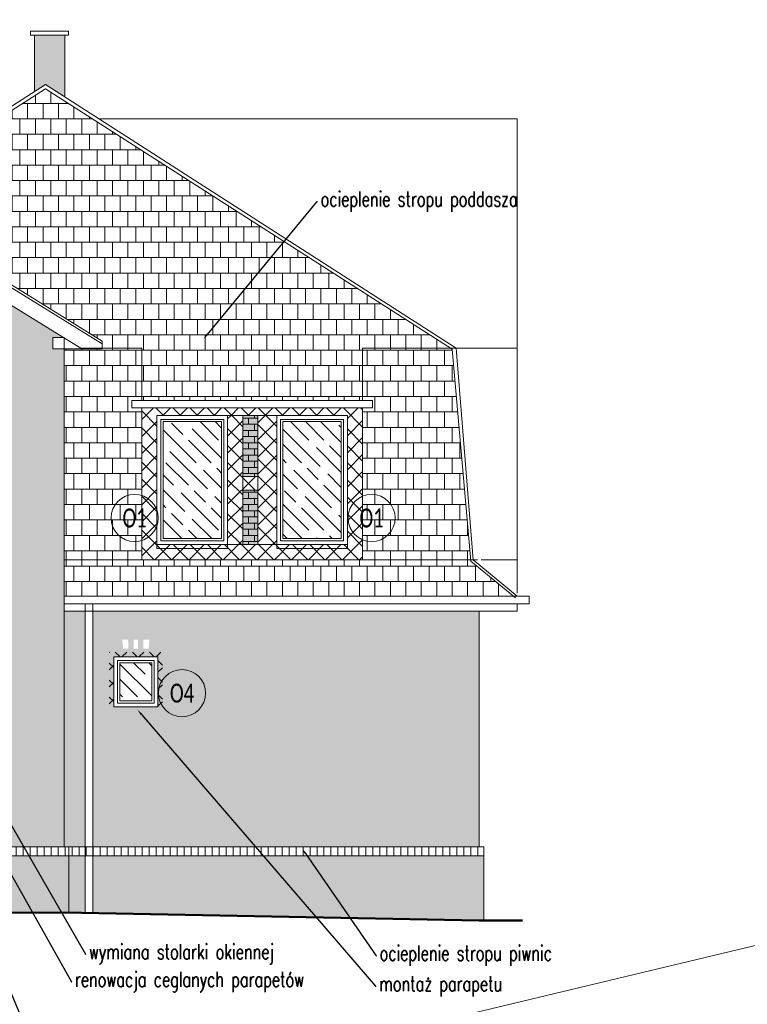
# Model space of a CAD drawing. Header units: millimetres. Extents: x 284606 to 628701, y -213781 to -93475.
# Tile 57 of 102: x 298584 to 299542, y -98885 to -97588. Entities that reach past the tile are written whole.
import ezdxf
from ezdxf import colors
from ezdxf.entities.mleader import LeaderData, LeaderLine
from ezdxf.enums import TextEntityAlignment as Align
from ezdxf.math import Vec2, Vec3

# ---------------------------------------------------------------- set-up
doc = ezdxf.new("R2010")
doc.units = ezdxf.units.MM
for name, color, linetype, lineweight in [('!STR_Elewacje 0.15', 10, 'Continuous', 15), ('!STR_Konstrukcja 0.20', 200, 'Continuous', 20), ('!STR_Konstrukcja 0.50', 72, 'Continuous', 50), ('!STR_Kreskowanie', 253, 'Continuous', 5), ('!STR_Ocieplenie 0.05', 1, 'Continuous', 5), ('!STR_Opisy 0.09', 8, 'Continuous', 9), ('!STR_Stolarka okienna', 72, 'Continuous', 15), ('EKO Opisy 0.09', 8, 'Continuous', 9)]:
    doc.layers.add(name, color=color, linetype=linetype, lineweight=lineweight)
doc.layers.add('!STR_Kreskowanie ścian', color=7, linetype='Continuous', lineweight=5, true_color=0xa6a6a6)
doc.styles.add('EKO 1-10', font='romans.shx', dxfattribs={"width": 0.8, "height": 15})
doc.styles.add('EKO CM 1-50', font='calibri.ttf', dxfattribs={"width": 0.8, "height": 12.5})
doc.styles.add('j-romans', font='romans.shx', dxfattribs={"width": 0.7})
pattern_1 = [(0, (11300.432, 0), (0, 8.128), []), (90, (11300.432, 0), (-8.128, 8.128), [8.128, -8.128])]

# ---------------------------------------------------------------- blocks, each defined once
blk = doc.blocks.new('OKNO GÓRA')
at = {"layer": '!STR_Kreskowanie', "ltscale": 0.3}
h = blk.add_hatch(dxfattribs=at)
h.set_pattern_fill('GOST_WOOD', color=256, scale=7, angle=45)
h.set_pattern_definition([(135, (-288886.88, 98283.69), (29.698485, 29.698485), [70, -14]), (135, (-288867.08, 98283.69), (29.698485, 29.698485), [42, -10.5, 21, -10.5]), (135, (-288842.333, 98278.74), (29.698485, 29.698485), [70, -14])])
h.paths.add_polyline_path([(85, 162), (8, 162), (8, 8), (85, 8)])
at = {"layer": '!STR_Ocieplenie 0.05', "ltscale": 1.5}
blk.add_lwpolyline([(0, 0), (93, 0), (93, -5), (0, -5)], close=True, dxfattribs=at)
at = {"layer": '!STR_Stolarka okienna', "ltscale": 1.5}
blk.add_lwpolyline([(93, 0), (93, 170), (0, 170), (0, 0), (93, 0)], dxfattribs=at)
for points in [[(88, 5), (88, 165), (5, 165), (5, 5)], [(85, 162), (8, 162), (8, 8), (85, 8)]]:
    blk.add_lwpolyline(points, close=True, dxfattribs=at)
blk = doc.blocks.new('KÓLKO')
at = {"layer": '!STR_Opisy 0.09'}
blk.add_circle((0, -15.51), 15.51, dxfattribs=at)
at = {"layer": '!STR_Opisy 0.09', "style": 'EKO 1-10', "width": 0.8}
blk.add_attdef('NR', text='', height=15, dxfattribs=at).set_placement((0, -15.51), align=Align.MIDDLE_CENTER)

msp = doc.modelspace()

# ---------------------------------------------------------------- hatches: boundary and pattern name
at = {"layer": '!STR_Kreskowanie', "ltscale": 0.3}
h = msp.add_hatch(dxfattribs=at)
h.set_pattern_fill('GOST_WOOD', color=8, scale=7, angle=45)
h.set_pattern_definition([(135, (6486.61, 0), (29.698485, 29.698485), [70, -14]), (135, (6506.407, -2e-15), (29.698485, 29.698485), [42, -10.5, 21, -10.5]), (135, (6531.156, -4.95), (29.698485, 29.698485), [70, -14])])
h.paths.add_polyline_path([(298758.2, -98435.3), (298716.2, -98435.3), (298716.2, -98485.3), (298758.2, -98485.3)])
at = {"layer": '!STR_Kreskowanie ścian', "ltscale": 0.3}
h = msp.add_hatch(dxfattribs=at)
h.set_pattern_fill('AR-B816', color=8, scale=0.04)
h.set_pattern_definition(pattern_1)
h.paths.add_polyline_path([(298643.6, -97608.5), (298603.6, -97608.5), (298603.6, -97683.2), (298618.2, -97673.8), (298643.6, -97690.1)])
h.paths.add_polyline_path([(300036, -97608.5), (299930, -97608.5), (299930, -97853.7), (300036, -97753.3)])
h.paths.add_polyline_path([(300522.4, -97608.5), (300368, -97608.5), (300368, -97673.8), (300522.4, -97673.8)])
h.paths.add_polyline_path([(301048.5, -97608.5), (300882.9, -97608.5), (300882.9, -97673.8), (301048.5, -97673.8)])
h.paths.add_polyline_path([(301282.1, -97608.5), (301104.6, -97608.5), (301104.6, -97714.7), (301282.1, -97886.5)])
h.paths.add_polyline_path([(302551.7, -97608.5), (302511.7, -97608.5), (302511.7, -97690.1), (302537.1, -97673.8), (302551.7, -97683.2)])
h.paths.add_polyline_path([(303967.5, -97605.5), (303789.9, -97605.5), (303789.9, -97840.3), (303967.5, -97707.3)])
h.paths.add_polyline_path([(304189.1, -97605.5), (304023.5, -97605.5), (304023.5, -97673.8), (304189.1, -97673.8)])
h.paths.add_polyline_path([(304704.1, -97605.5), (304549.6, -97605.5), (304549.6, -97673.8), (304704.1, -97673.8)])
h.paths.add_polyline_path([(305142.1, -97611.3), (305036.1, -97611.3), (305036.1, -97756.8), (305100.3, -97822.2), (305142.1, -97822.2)])
at = {"layer": '!STR_Kreskowanie ścian', "ltscale": 1.5}
h = msp.add_hatch(dxfattribs=at)
h.set_pattern_fill('AR-B88', color=8, scale=0.1)
h.set_pattern_definition([(0, (11300.432, 0), (0, 20.32), []), (90, (11300.432, 0), (-10.16, 20.32), [20.32, -20.32])])
h.paths.add_polyline_path([(298618.2, -97679.4), (298391.2, -97824.8), (298692.9, -98011.7), (298692.9, -98020.8), (298745, -98020.8), (298745, -98089.7), (299035.6, -98089.7), (299035.6, -98020.8), (299151.3, -98020.8)])
h.paths.add_polyline_path([(298745, -98099.7), (298731.8, -98099.7), (298731.8, -98089.7), (298745, -98089.7), (298745, -98020.8), (298692.9, -98020.8), (298692.9, -98021.7), (298642.9, -98021.7), (298642.9, -98299.8), (298745, -98299.8)])
h.paths.add_polyline_path([(299176.3, -98299.8), (298642.9, -98299.8), (298642.9, -98347.5), (299234.2, -98347.5)])
h.paths.add_polyline_path([(299153.4, -98022.2), (299151.3, -98020.8), (299035.6, -98020.8), (299035.6, -98089.7), (299048.5, -98089.7), (299048.5, -98099.7), (299035.6, -98099.7), (299035.6, -98299.8), (299178.1, -98299.8)])
at = {"layer": '!STR_Kreskowanie ścian', "ltscale": 0.3}
h = msp.add_hatch(dxfattribs=at)
h.set_pattern_fill('AR-B816', color=8, scale=0.04)
h.set_pattern_definition(pattern_1)
h.paths.add_polyline_path([(298642.9, -98021.7), (298627.9, -98021.7), (298627.9, -98006.7), (298642.9, -98006.7), (298387, -97849.6), (298131.2, -98006.7), (298146.2, -98006.7), (298146.2, -98021.7), (298131.2, -98021.7), (298131.2, -98677.6), (298229.7, -98677.6), (298229.7, -98540.3), (298379.5, -98540.3), (298379.5, -98677.6), (298642.9, -98677.6)])
h.paths.add_polyline_path([(298257.6, -98461.4), (298257.6, -98436.4), (298257.6, -98266.4), (298247.6, -98231.5), (298360.5, -98231.5), (298350.6, -98266.4), (298350.6, -98436.4), (298350.6, -98461.4)], flags=16)
h.paths.add_polyline_path([(298262.6, -98431.4), (298262.6, -98271.4), (298345.6, -98271.4), (298345.6, -98431.4), (298306.6, -98431.4)], flags=0)
h.paths.add_polyline_path([(298265.6, -98428.4), (298265.6, -98327.4), (298298.6, -98327.4), (298298.6, -98428.4)], flags=0)
h.paths.add_polyline_path([(298309.6, -98428.4), (298309.6, -98327.4), (298342.6, -98327.4), (298342.6, -98428.4)], flags=0)
h.paths.add_polyline_path([(298265.6, -98316.4), (298265.6, -98274.4), (298298.6, -98274.4), (298298.6, -98316.4)], flags=0)
h.paths.add_polyline_path([(298309.6, -98316.4), (298309.6, -98274.4), (298342.6, -98274.4), (298342.6, -98316.4)], flags=0)
h.paths.add_polyline_path([(298258.5, -98243.5), (298266.5, -98243.5), (298267.7, -98249.5), (298274.7, -98249.5), (298273.8, -98243.5), (298280, -98243.5), (298280.8, -98249.5), (298287.7, -98249.5), (298287.2, -98243.5), (298294.4, -98243.5), (298294.6, -98249.5), (298301.1, -98249.5), (298301.1, -98243.5), (298307.1, -98243.5), (298307.1, -98249.5), (298313.5, -98249.5), (298313.7, -98243.5), (298320.9, -98243.5), (298320.4, -98249.5), (298327.3, -98249.5), (298328.1, -98243.5), (298334.3, -98243.5), (298333.5, -98249.5), (298340.4, -98249.5), (298341.6, -98243.5), (298349.6, -98243.5), (298346.7, -98255.5), (298339.2, -98255.5), (298340.4, -98249.5), (298333.5, -98249.5), (298332.6, -98255.5), (298326.5, -98255.5), (298327.3, -98249.5), (298320.4, -98249.5), (298320, -98255.5), (298313.4, -98255.5), (298313.5, -98249.5), (298307.1, -98249.5), (298307.1, -98255.5), (298301.1, -98255.5), (298301.1, -98249.5), (298294.6, -98249.5), (298294.7, -98255.5), (298288.2, -98255.5), (298287.7, -98249.5), (298280.8, -98249.5), (298281.6, -98255.5), (298275.5, -98255.5), (298274.7, -98249.5), (298267.7, -98249.5), (298268.9, -98255.5), (298261.4, -98255.5)], flags=0)
h.paths.add_polyline_path([(298498.8, -98427), (298491.8, -98392.4), (298563.7, -98392.4), (298556.8, -98427), (298556.8, -98597.3), (298556.8, -98622.3), (298498.8, -98622.3), (298498.8, -98597.3)], flags=16)
h.paths.add_polyline_path([(298503.8, -98432.3), (298551.8, -98432.3), (298551.8, -98480.3), (298551.8, -98592.3), (298503.8, -98592.3)], flags=0)
h.paths.add_polyline_path([(298506.8, -98435.3), (298548.8, -98435.3), (298548.8, -98589.3), (298506.8, -98589.3)], flags=0)
h.paths.add_polyline_path([(298509.9, -98404.4), (298517.6, -98404.4), (298517.8, -98410.4), (298524.8, -98410.4), (298524.8, -98404.4), (298530.8, -98404.4), (298530.8, -98410.4), (298537.8, -98410.4), (298537.9, -98404.4), (298545.7, -98404.4), (298544.7, -98416.4), (298537.6, -98416.4), (298537.8, -98410.4), (298530.8, -98410.4), (298530.8, -98416.4), (298524.8, -98416.4), (298524.8, -98410.4), (298517.8, -98410.4), (298518, -98416.4), (298510.9, -98416.4)], flags=0)
h.paths.add_polyline_path([(298258.1, -98180.9), (298258.1, -98154.9), (298282.1, -98154.9), (298282.1, -98180.9)], flags=16)
h.paths.add_polyline_path([(298332.1, -98180.9), (298332.1, -98154.9), (298356.1, -98154.9), (298356.1, -98180.9)], flags=16)
h.paths.add_polyline_path([(298498.8, -98304.7), (298498.8, -98279.7), (298498.8, -98109.4), (298491.8, -98074.8), (298563.7, -98074.8), (298556.8, -98109.4), (298556.8, -98279.7), (298556.8, -98304.7)], flags=16)
h.paths.add_polyline_path([(298503.8, -98274.7), (298503.8, -98114.7), (298551.8, -98114.7), (298551.8, -98162.7), (298551.8, -98274.7)], flags=0)
h.paths.add_polyline_path([(298506.8, -98271.7), (298506.8, -98117.7), (298548.8, -98117.7), (298548.8, -98271.7)], flags=0)
h.paths.add_polyline_path([(298258.1, -98131.7), (298258.1, -98106.7), (298258.1, -98041.7), (298250.1, -98021.8), (298363, -98021.8), (298356.1, -98041.7), (298356.1, -98106.7), (298356.1, -98131.7)], flags=16)
h.paths.add_polyline_path([(298263.1, -98101.7), (298263.1, -98046.7), (298351.1, -98046.7), (298351.1, -98101.7)], flags=0)
h.paths.add_polyline_path([(298266.1, -98098.7), (298266.1, -98049.7), (298301.6, -98049.7), (298301.6, -98098.7)], flags=0)
h.paths.add_polyline_path([(298312.6, -98098.7), (298312.6, -98049.7), (298348.1, -98049.7), (298348.1, -98098.7)], flags=0)
h.paths.add_polyline_path([(298509.9, -98086.8), (298517.6, -98086.8), (298517.8, -98092.8), (298524.8, -98092.8), (298524.8, -98086.8), (298530.8, -98086.8), (298530.8, -98092.8), (298537.8, -98092.8), (298537.9, -98086.8), (298545.7, -98086.8), (298544.7, -98098.8), (298537.6, -98098.8), (298537.8, -98092.8), (298530.8, -98092.8), (298530.8, -98098.8), (298524.8, -98098.8), (298524.8, -98092.8), (298517.8, -98092.8), (298518, -98098.8), (298510.9, -98098.8)], flags=0)
h.paths.add_polyline_path([(298229.7, -98689.6), (298125.2, -98689.6), (298125.2, -98766.6), (298229.7, -98765.5)])
h.paths.add_polyline_path([(298484.1, -98730.5), (298476.3, -98695.6), (298570.8, -98695.6), (298563.9, -98730.5), (298563.9, -98764.6), (298642.9, -98764.3), (298648.9, -98764.4), (298648.9, -98689.6), (298379.5, -98689.6), (298379.5, -98765.5), (298484.1, -98765)])
h.paths.add_polyline_path([(299195.2, -98689.6), (298680.7, -98689.6), (298680.7, -98765), (299180.4, -98774.5), (299195.2, -98774.6)])
h.paths.add_polyline_path([(299189.2, -98367.5), (298957.8, -98367.5), (298680.7, -98367.5), (298680.7, -98677.6), (299189.2, -98677.6)])
h.paths.add_polyline_path([(298708.2, -98493.3), (298708.2, -98427.3), (298701.2, -98427.3), (298773.1, -98427.3), (298766.2, -98427.3), (298766.2, -98493.3)], flags=16)
h.paths.add_polyline_path([(298713.2, -98488.3), (298713.2, -98432.3), (298761.2, -98432.3), (298761.2, -98486.3), (298761.2, -98488.3)], flags=0)
h.paths.add_polyline_path([(298716.2, -98485.3), (298716.2, -98435.3), (298758.2, -98435.3), (298758.2, -98485.3)], flags=0)
h.paths.add_polyline_path([(298727.3, -98416.7), (298720.3, -98416.7), (298719.3, -98404.7), (298727, -98404.7), (298727.2, -98410.7), (298734.2, -98410.7), (298734.2, -98404.7), (298740.2, -98404.7), (298740.2, -98410.7), (298747.1, -98410.7), (298747.3, -98404.7), (298755, -98404.7), (298754.1, -98416.7), (298747, -98416.7), (298747.1, -98410.7), (298740.2, -98410.7), (298740.2, -98416.7), (298734.2, -98416.7), (298734.2, -98410.7), (298727.2, -98410.7)], flags=16)
h.paths.add_polyline_path([(298670.7, -98367.5), (298642.9, -98367.5), (298642.9, -98677.6), (298670.7, -98677.6)])
h.paths.add_polyline_path([(298670.7, -98689.6), (298648.9, -98689.6), (298648.9, -98764.4), (298670.7, -98764.8)])
h = msp.add_hatch(color=8, dxfattribs=at)
h.dxf.hatch_style = 1
h.paths.add_polyline_path([(298282.1, -98154.9), (298258.1, -98154.9), (298258.1, -98180.9), (298282.1, -98180.9)])
h.paths.add_polyline_path([(298356.1, -98154.9), (298332.1, -98154.9), (298332.1, -98180.9), (298356.1, -98180.9)])
h.paths.add_polyline_path([(298897.7, -98109.7), (298878, -98109.7), (298878, -98189.9), (298897.7, -98189.9)])
h.paths.add_polyline_path([(298897.7, -98207.9), (298878, -98207.9), (298878, -98279.7), (298897.7, -98279.7)])
h = msp.add_hatch(dxfattribs=at)
h.set_pattern_fill('AR-B816', color=8, scale=0.04)
h.set_pattern_definition(pattern_1)
h.paths.add_polyline_path([(298282.1, -98154.9), (298258.1, -98154.9), (298258.1, -98180.9), (298282.1, -98180.9)])
h.paths.add_polyline_path([(298356.1, -98154.9), (298332.1, -98154.9), (298332.1, -98180.9), (298356.1, -98180.9)])
h.paths.add_polyline_path([(298897.7, -98109.7), (298878, -98109.7), (298878, -98189.9), (298897.7, -98189.9)])
h.paths.add_polyline_path([(298897.7, -98207.9), (298878, -98207.9), (298878, -98279.7), (298897.7, -98279.7)])
at = {"layer": '!STR_Kreskowanie ścian', "ltscale": 1.5}
h = msp.add_hatch(dxfattribs=at)
h.set_pattern_fill('ANSI31', color=8, scale=2.9, angle=45)
h.set_pattern_definition([(90, (8211.982, 2627.342), (-9.2075, 9e-16), [])])
h.paths.add_polyline_path([(299195.2, -98677.6), (298384.5, -98677.6), (298384.5, -98689.6), (299195.2, -98689.6)])
at = {"layer": '!STR_Ocieplenie 0.05', "lineweight": 5, "ltscale": 0.3}
h = msp.add_hatch(dxfattribs=at)
h.set_pattern_fill('ANSI37', color=8, scale=5)
h.paths.add_polyline_path([(298878, -98109.7), (298858, -98109.7), (298858, -98279.7), (298878, -98279.7)], flags=0)
h.paths.add_polyline_path([(298922.6, -98109.7), (298897.7, -98109.7), (298897.7, -98279.7), (298922.6, -98279.7)], flags=0)
h.paths.add_polyline_path([(299035.6, -98099.7), (298745, -98099.7), (298745, -98299.7), (299035.6, -98299.7)])
h.paths.add_polyline_path([(299015.6, -98109.7), (299015.6, -98279.7), (298922.6, -98279.7), (298765, -98279.7), (298765, -98109.7), (298858, -98109.7)], flags=16)
h.paths.add_polyline_path([(298897.7, -98207.9), (298878, -98207.9), (298878, -98189.9), (298897.7, -98189.9)], flags=0)
h.paths.add_polyline_path([(298927.6, -98114.7), (299010.6, -98114.7), (299010.6, -98274.7), (298927.6, -98274.7)], flags=0)
h.paths.add_polyline_path([(298930.6, -98117.7), (299007.6, -98117.7), (299007.6, -98271.7), (298930.6, -98271.7)], flags=0)
h.paths.add_polyline_path([(298853, -98114.7), (298853, -98274.7), (298770, -98274.7), (298770, -98114.7)], flags=0)
h.paths.add_polyline_path([(298850, -98117.7), (298850, -98271.7), (298773, -98271.7), (298773, -98117.7)], flags=0)
h.paths.add_polyline_path([(298897.7, -98189.9), (298878, -98189.9), (298878, -98207.9), (298897.7, -98207.9)], flags=0)
h = msp.add_hatch(dxfattribs=at)
h.set_pattern_fill('ANSI37', color=8, scale=5)
h.paths.add_polyline_path([(298878, -98109.7), (298858, -98109.7), (298858, -98279.7), (298878, -98279.7)])
h.paths.add_polyline_path([(298897.7, -98189.9), (298878, -98189.9), (298878, -98207.9), (298897.7, -98207.9)])
h.paths.add_polyline_path([(298922.6, -98109.7), (298897.7, -98109.7), (298897.7, -98279.7), (298922.6, -98279.7)])
h = msp.add_hatch(dxfattribs=at)
h.set_pattern_fill('ANSI37', color=8, scale=5)
h.set_pattern_definition([(45, (719.134, 3822.63), (-11.22532015, 11.22532015), []), (135, (719.134, 3822.63), (-11.22532015, -11.22532015), [])])
h.paths.add_polyline_path([(298772.1, -98421.2), (298702.1, -98421.2), (298702.1, -98493.8), (298708.1, -98493.8), (298708.1, -98427.2), (298766.1, -98427.2), (298766.1, -98495), (298772.1, -98495)])

# ---------------------------------------------------------------- linework, layer by layer
at = {"layer": '!STR_Elewacje 0.15', "color": 8, "ltscale": 1.5}
for points in [[(298731.8, -98089.7), (299048.5, -98089.7), (299048.5, -98099.7), (298731.8, -98099.7)], [(298642.9, -98347.5), (299254.7, -98347.5), (299254.7, -98357.5), (298642.9, -98357.5)], [(298680.7, -98357.5), (298680.7, -98764.9), (298670.7, -98764.9), (298670.7, -98357.5)]]:
    msp.add_lwpolyline(points, close=True, dxfattribs=at)
at = {"layer": '!STR_Konstrukcja 0.20', "color": 8, "ltscale": 1.5}
for p, q in [((298692.9, -98011.7), (298387, -97822.2)), ((298692.9, -98015.3), (298387, -97825.8)), ((298666, -98021.7), (298387, -97849.6)), ((298692.9, -98021.7), (298692.9, -98011.7)), ((298692.9, -98020.8), (298666, -98020.8)), ((298745, -98020.8), (298692.9, -98020.8)), ((299035.6, -98020.8), (299073.2, -98020.8)), ((299239.2, -98367.5), (299239.2, -98357.5)), ((298957.8, -98367.5), (299239.2, -98367.5)), ((299189.2, -98677.6), (298354.5, -98677.6))]:
    msp.add_line(p, q, dxfattribs=at)
for points in [[(298648.6, -97608.5), (298598.6, -97608.5), (298598.6, -97603.5), (298648.6, -97603.5)], [(298642.9, -98021.7), (298627.9, -98021.7), (298627.9, -98006.7), (298642.9, -98006.7)]]:
    msp.add_lwpolyline(points, close=True, dxfattribs=at)
for points in [[(298603.6, -97683.2), (298603.6, -97608.5), (298643.6, -97608.5), (298643.6, -97690.1)], [(298387, -97822.2), (298618.2, -97673.8)], [(299238.9, -98347.5), (299181, -98299.8), (299158.8, -98020.8), (298618.2, -97673.8)], [(298391.2, -97824.8), (298618.2, -97679.4)], [(299237, -98349.8), (299178.2, -98301.4), (299153.4, -98022.2), (298618.2, -97679.4)], [(298642.9, -98677.6), (298642.9, -98014.7)], [(298642.9, -98021.7), (298692.9, -98021.7)], [(298745, -98020.8), (298745, -98089.7), (299035.6, -98089.7), (299035.6, -98020.8)], [(299189.2, -98367.5), (298642.9, -98367.5)], [(299189.2, -98367.5), (299189.2, -98677.6)], [(298648.9, -98764.3), (298648.9, -98677.6)]]:
    msp.add_lwpolyline(points, dxfattribs=at)
at = {"layer": '!STR_Konstrukcja 0.50', "color": 8, "ltscale": 1.5}
msp.add_lwpolyline([(299246, -98774.6), (299189.2, -98774.6), (298642.9, -98764.3), (298131.2, -98766.6), (298008, -98766.6)], dxfattribs=at)
at = {"layer": '!STR_Kreskowanie ścian', "color": 8, "ltscale": 0.3}
for points in [[(298688.3, -97718.8), (299239.2, -97718.8)], [(299239.2, -98343.8), (299239.2, -97718.8)], [(299239.2, -98343.8), (299239.2, -97733.8)], [(299073.2, -98020.8), (299239.2, -98020.8)], [(299191.6, -98299.8), (299239.2, -98299.8)]]:
    msp.add_lwpolyline(points, dxfattribs=at)
at = {"layer": '!STR_Ocieplenie 0.05', "color": 253, "ltscale": 1.5, "true_color": 0x999999}
msp.add_line((295259.9, -99834.4), (306978.1, -97031.7), dxfattribs=at)
at = {"layer": '!STR_Ocieplenie 0.05', "color": 8, "ltscale": 1.5}
for p, q in [((298878, -98109.7), (298878, -98279.7)), ((298897.7, -98109.7), (298897.7, -98279.7)), ((298642.9, -98299.8), (299186.9, -98299.8))]:
    msp.add_line(p, q, dxfattribs=at)
for points in [[(298745, -98089.7), (299035.6, -98089.7)], [(299035.6, -98099.7), (299035.6, -98299.7), (298745, -98299.7), (298745, -98099.7)], [(298379.5, -98765.5), (298379.5, -98765.5), (298379.5, -98689.6), (299195.2, -98689.6), (299195.2, -98774.6), (299180.6, -98774.5)]]:
    msp.add_lwpolyline(points, dxfattribs=at)
for points in [[(298765, -98109.7), (299015.6, -98109.7), (299015.6, -98279.7), (298765, -98279.7)], [(298878, -98189.9), (298897.7, -98189.9), (298897.7, -98207.9), (298878, -98207.9)], [(299195.2, -98677.6), (298379.5, -98677.6), (298379.5, -98689.6), (299195.2, -98689.6)]]:
    msp.add_lwpolyline(points, close=True, dxfattribs=at)
at = {"layer": '!STR_Stolarka okienna', "color": 8, "ltscale": 1.5}
for points in [[(298766.2, -98493.3), (298766.2, -98427.3), (298708.2, -98427.3), (298708.2, -98493.3), (298766.2, -98493.3)], [(298761.2, -98432.3), (298761.2, -98486.3)]]:
    msp.add_lwpolyline(points, dxfattribs=at)
for points in [[(298761.2, -98488.3), (298761.2, -98432.3), (298713.2, -98432.3), (298713.2, -98488.3)], [(298758.2, -98435.3), (298716.2, -98435.3), (298716.2, -98485.3), (298758.2, -98485.3)]]:
    msp.add_lwpolyline(points, close=True, dxfattribs=at)

# ---------------------------------------------------------------- block references
at = {"layer": '!STR_Ocieplenie 0.05', "color": 8}
for p in [(298765, -98279.7), (298922.6, -98279.7)]:
    msp.add_blockref('OKNO GÓRA', p, dxfattribs=at)
at = {"layer": 'EKO Opisy 0.09', "color": 8}
ref = msp.add_blockref('KÓLKO', (298735.6, -98213.6), dxfattribs=dict(at, xscale=2, yscale=2, zscale=2))
ref.add_attrib('NR', 'O1', dxfattribs={"height": 25, "style": 'EKO CM 1-50', "width": 0.7}).set_placement((298735.6, -98244.6), align=Align.MIDDLE_CENTER)
ref = msp.add_blockref('KÓLKO', (299047.5, -98213.6), dxfattribs=dict(at, xscale=2, yscale=2, zscale=2))
ref.add_attrib('NR', 'O1', dxfattribs={"height": 25, "style": 'EKO CM 1-50', "width": 0.7}).set_placement((299047.5, -98244.6), align=Align.MIDDLE_CENTER)
ref = msp.add_blockref('KÓLKO', (298798, -98444.3), dxfattribs=dict(at, xscale=2, yscale=2, zscale=2))
ref.add_attrib('NR', 'O4', dxfattribs={"height": 25, "style": 'EKO CM 1-50', "width": 0.7}).set_placement((298798, -98475.3), align=Align.MIDDLE_CENTER)

# ---------------------------------------------------------------- leaders
at = {"layer": '!STR_Opisy 0.09', "color": 8, "ltscale": 0.3}
ml = msp.add_multileader_mtext('Standard', dxfattribs=at)
ml.set_content('ocieplenie stropu poddasza', color=8, style='j-romans')
ml.set_leader_properties()
ml.build(insert=Vec2(0, 0))
ml.multileader.update_dxf_attribs({"text_right_attachment_type": 6, "dogleg_length": 0.36, "arrow_head_size": 8, "scale": 2})
ctx = ml.context
ctx.base_point, ctx.scale, ctx.char_height, ctx.arrow_head_size, ctx.landing_gap_size, ctx.plane_origin = Vec3(298976.5, -97827.8), 2, 20, 8, 4, Vec3(343291.3, -99579.5)
ctx.right_attachment = 6
notes = []
notes.append((ctx, [(0, (1, 1, 0), (298975.7, -97827.8), (1, 0), 0.72, [(1, [(298826.2, -98008.9)], 0, [])])]))
ctx.mtext.insert, ctx.mtext.width, ctx.mtext.flow_direction = Vec3(298980.5, -97814.5), 616.028, 5
ml = msp.add_multileader_mtext('Standard', dxfattribs=at)
ml.set_content('ocieplenie stropu poddasza', color=8, style='j-romans')
ml.set_leader_properties()
ml.build(insert=Vec2(0, 0))
ml.multileader.update_dxf_attribs({"text_right_attachment_type": 6, "dogleg_length": 0.36, "arrow_head_size": 8, "scale": 2})
ctx = ml.context
ctx.base_point, ctx.scale, ctx.char_height, ctx.arrow_head_size, ctx.landing_gap_size, ctx.plane_origin = Vec3(299598.7, -97854.5), 2, 20, 8, 4, Vec3(343945.4, -99579.5)
ctx.right_attachment, ctx.text_align_type = 6, 2
notes.append((ctx, [(1, (1, 1, 0), (299897.5, -97867.8), (-1, 0), 0.72, [(1, [(299998, -98008.9)], 0, [])])]))
ctx.mtext.insert, ctx.mtext.width, ctx.mtext.alignment, ctx.mtext.flow_direction = Vec3(299892.7, -97841.2), 616.028, 3, 5
ml = msp.add_multileader_mtext('Standard', dxfattribs=at)
ml.set_content('montaż parapetu', color=8, style='j-romans')
ml.set_leader_properties()
ml.build(insert=Vec2(0, 0))
ml.multileader.update_dxf_attribs({"text_right_attachment_type": 6, "dogleg_length": 0.36, "arrow_head_size": 8, "scale": 2})
ctx = ml.context
ctx.base_point, ctx.scale, ctx.char_height, ctx.arrow_head_size, ctx.landing_gap_size, ctx.plane_origin = Vec3(299053.5, -98861.3), 2, 20, 8, 4, Vec3(345914.6, -103176.3)
ctx.right_attachment = 6
notes.append((ctx, [(0, (1, 1, 0), (299052.8, -98861.3), (1, 0), 0.72, [(1, [(298739.3, -98497.2)], 0, [])])]))
ctx.mtext.insert, ctx.mtext.width, ctx.mtext.flow_direction = Vec3(299057.5, -98848), 616.028, 5
ml = msp.add_multileader_mtext('Standard', dxfattribs=at)
ml.set_content('wymiana stolarki okiennej', color=8, style='j-romans')
ml.set_leader_properties()
ml.build(insert=Vec2(0, 0))
ml.multileader.update_dxf_attribs({"text_right_attachment_type": 6, "dogleg_length": 0.36, "arrow_head_size": 8, "scale": 2})
ctx = ml.context
ctx.base_point, ctx.scale, ctx.char_height, ctx.arrow_head_size, ctx.landing_gap_size, ctx.plane_origin = Vec3(298671.5, -98819.1), 2, 20, 8, 4, Vec3(345348.5, -103134.1)
ctx.right_attachment = 6
notes.append((ctx, [(0, (1, 1, 0), (298670.8, -98819.1), (1, 0), 0.72, [(1, [(298521.5, -98559.8)], 0, [])])]))
ctx.mtext.insert, ctx.mtext.width, ctx.mtext.flow_direction = Vec3(298675.5, -98805.8), 616.028, 5
ml = msp.add_multileader_mtext('Standard', dxfattribs=at)
ml.set_content('renowacja ceglanych parapetów', color=8, style='j-romans')
ml.set_leader_properties()
ml.build(insert=Vec2(0, 0))
ml.multileader.update_dxf_attribs({"text_right_attachment_type": 6, "dogleg_length": 0.36, "arrow_head_size": 8, "scale": 2})
ctx = ml.context
ctx.base_point, ctx.scale, ctx.char_height, ctx.arrow_head_size, ctx.landing_gap_size, ctx.plane_origin = Vec3(298653, -98855.6), 2, 20, 8, 4, Vec3(345536.1, -103134.1)
ctx.right_attachment = 6
notes.append((ctx, [(0, (1, 1, 0), (298652.3, -98855.6), (1, 0), 0.72, [(1, [(298513.9, -98608.9)], 0, [])])]))
ctx.mtext.insert, ctx.mtext.width, ctx.mtext.flow_direction = Vec3(298657, -98842.3), 616.028, 5
ml = msp.add_multileader_mtext('Standard', dxfattribs=at)
ml.set_content('ocieplenie stropu piwnic', color=8, style='j-romans')
ml.set_leader_properties()
ml.build(insert=Vec2(0, 0))
ml.multileader.update_dxf_attribs({"text_right_attachment_type": 6, "dogleg_length": 0.36, "arrow_head_size": 8, "scale": 2})
ctx = ml.context
ctx.base_point, ctx.scale, ctx.char_height, ctx.arrow_head_size, ctx.landing_gap_size, ctx.plane_origin = Vec3(299054.1, -98821.1), 2, 20, 8, 4, Vec3(346482.2, -103189.6)
ctx.right_attachment = 6
notes.append((ctx, [(0, (1, 1, 0), (299053.3, -98821.1), (1, 0), 0.72, [(1, [(298956, -98680.1)], 0, [])])]))
ctx.mtext.insert, ctx.mtext.width, ctx.mtext.flow_direction = Vec3(299058.1, -98807.7), 616.028, 5
ml = msp.add_multileader_mtext('Standard', dxfattribs=at)
ml.set_content('demontaż krat okiennych', color=8, style='j-romans')
ml.set_leader_properties()
ml.build(insert=Vec2(0, 0))
ml.multileader.update_dxf_attribs({"text_right_attachment_type": 6, "dogleg_length": 0.36, "arrow_head_size": 8, "scale": 2})
ctx = ml.context
ctx.base_point, ctx.scale, ctx.char_height, ctx.arrow_head_size, ctx.landing_gap_size, ctx.plane_origin = Vec3(298663.8, -99080.8), 2, 20, 8, 4, Vec3(346059.7, -103449.3)
ctx.right_attachment = 6
notes.append((ctx, [(0, (1, 1, 0), (298663.1, -99080.8), (1, 0), 0.72, [(1, [(298529.8, -98770.5)], 0, [])])]))
ctx.mtext.insert, ctx.mtext.width, ctx.mtext.flow_direction = Vec3(298667.8, -99067.4), 616.028, 5
for ctx, leaders in notes:
    for number, flags, end, landing, length, lines in leaders:
        leader = LeaderData()
        leader.index, (leader.has_last_leader_line, leader.has_dogleg_vector, leader.attachment_direction) = number, flags
        leader.last_leader_point, leader.dogleg_vector, leader.dogleg_length = Vec3(end), Vec3(landing), length
        for number, points, colour, breaks in lines:
            line = LeaderLine()
            line.index, line.vertices, line.color, line.breaks = number, Vec3.list(points), colors.encode_raw_color(colour), breaks
            leader.lines.append(line)
        ctx.leaders.append(leader)

doc.saveas('drawing.dxf')
